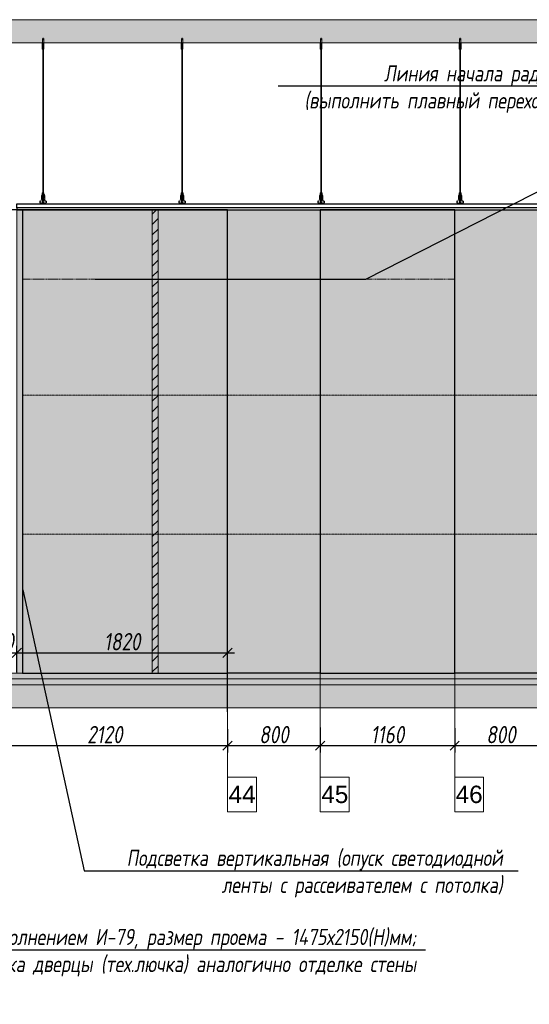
# Model space of a CAD drawing. Header units: millimetres. Extents: x -173851 to 481338, y -267897 to -21875.
# Tile 36 of 126: x -85881 to -81482, y -202644 to -194146. Entities that reach past the tile are written whole.
import ezdxf
from ezdxf import colors
from ezdxf.entities.mleader import LeaderData, LeaderLine
from ezdxf.math import Vec2, Vec3

# ---------------------------------------------------------------- set-up
doc = ezdxf.new("R2010")
doc.units = ezdxf.units.MM
doc.linetypes.add('( Hidden )', pattern=[0.375, 0.25, -0.125])
doc.linetypes.add('DASHDOT', pattern=[25.4, 12.7, -6.35, 0, -6.35])
doc.layers.get('Defpoints').update_dxf_attribs({"color": 31})
for name, color, linetype, lineweight in [('3_RC_Ceiling', 253, 'Continuous', 5), ('A-DETL-GENF', 7, 'Continuous', 5), ('meb', 26, 'Continuous', 15), ('pot sh', 183, 'Continuous', 15)]:
    doc.layers.add(name, color=color, linetype=linetype, lineweight=lineweight)
for name, color, linetype, lineweight, true_color in [('dim_per', 7, 'Continuous', 9, 0x172e00), ('dim_razv', 7, 'DASHDOT', 9, 0x0d1b0d), ('light_pot', 7, 'Continuous', 15, 0xa8a800)]:
    doc.layers.add(name, color=color, linetype=linetype, lineweight=lineweight, true_color=true_color)
doc.styles.add('fl_iso paper', font='isocpeur.ttf', dxfattribs={"width": 0.8, "oblique": 10})
doc.styles.get("Standard").update_dxf_attribs({"font": 'arial.ttf'})
doc.dimstyles.new('In tre 1_50', dxfattribs={"dimtxt": 150, "dimasz": 80, "dimexe": 60, "dimexo": 10, "dimgap": 20, "dimtad": 1, "dimdec": 0, "dimrnd": 5, "dimzin": 0, "dimdsep": 46, "dimtxsty": 'fl_iso paper', "dimblk": 'OBLIQUE', "dimcen": 0, "dimdle": 60, "dimadec": 0, "dimazin": 0, "dimtfac": 1, "dimtdec": 0, "dimtofl": 0, "dimtmove": 1, "dimatfit": 1, "dimfxl": 40, "dimtolj": 1, "dimtzin": 0, "dimarcsym": 1})

# ---------------------------------------------------------------- blocks, each defined once
blk = doc.blocks.new('*U511')
at = {"layer": '3_RC_Ceiling', "ltscale": 20}
for p, q in [((490272.3, -64234.5), (490277.8, -64234.5)), ((490274.8, -64182.3), (490274.8, -64242.2)), ((490284.8, -64220.3), (490274.8, -64220.3)), ((490284.8, -64242.2), (490274.8, -64242.2)), ((490277.8, -64221.5), (490277.8, -64242.2)), ((490277.8, -64269.8), (490277.8, -64229.1)), ((490279.8, -64177.3), (490279.8, -64196.5)), ((490281.8, -64221.5), (490281.8, -64242.2)), ((490281.8, -64269.8), (490281.8, -64229.1)), ((490281.8, -64234.5), (490287.3, -64234.5)), ((490284.8, -64182.3), (490284.8, -64242.2)), ((490272.3, -64263.1), (490277.8, -64263.1)), ((490277.9, -65491.9), (490277.8, -64276.1)), ((490281.8, -64263.1), (490287.3, -64263.1)), ((490281.9, -65491.9), (490281.8, -64276.1)), ((490277.9, -65511.1), (490277.9, -65482.6)), ((490277.9, -65559.3), (490277.9, -65518.6)), ((490281.9, -65511.1), (490281.9, -65482.6)), ((490281.9, -65559.4), (490281.9, -65518.6)), ((490272.4, -65524.1), (490277.9, -65524.1)), ((490272.4, -65552.6), (490277.9, -65552.6)), ((490285.6, -65568.8), (490274.1, -65568.8)), ((490274.1, -65586.8), (490274.1, -65597.8)), ((490274.1, -65597.8), (490274.1, -65604.3)), ((490276.5, -65574.8), (490276.5, -65571.4)), ((490277.9, -65570.9), (490277, -65570.9)), ((490277.9, -65575.3), (490277, -65575.3)), ((490277.4, -65574.8), (490277.3, -65570.9)), ((490277.9, -65574.8), (490277.4, -65574.8)), ((490277.9, -65582.5), (490277.9, -65566.3)), ((490281.9, -65524.1), (490287.4, -65524.1)), ((490281.9, -65552.6), (490287.4, -65552.6)), ((490281.9, -65582.5), (490281.9, -65566.3)), ((490282.8, -65570.9), (490281.9, -65570.9)), ((490282.4, -65574.8), (490281.9, -65574.8)), ((490282.8, -65575.3), (490281.9, -65575.3)), ((490282.4, -65574.8), (490282.4, -65570.9)), ((490283.3, -65574.8), (490283.3, -65571.4)), ((490285.6, -65586.8), (490285.6, -65597.8)), ((490285.6, -65597.8), (490285.6, -65604.3))]:
    blk.add_line(p, q, dxfattribs=at)
at = {"layer": '3_RC_Ceiling', "ltscale": 20, "elevation": -5.1}
blk.add_lwpolyline([(490272.3, -64223.9), (490272.3, -64274.6, 0.311691), (490287.3, -64274.6), (490287.3, -64223.9, 0.333333)], format="xyb", close=True, dxfattribs=at)
at = {"layer": '3_RC_Ceiling', "ltscale": 20}
for points in [[(490282, -64229.6, 0.15158), (490281.9, -64229.1, 0.106977), (490281.4, -64228.6, 0.07462), (490280.7, -64228.4, 0.061287), (490279.9, -64228.3, 0.061287), (490279, -64228.4, 0.07462), (490278.3, -64228.6, 0.106977), (490277.8, -64229.1, 0.15158), (490277.7, -64229.6, 0.156429), (490277.8, -64230, 0.106977)], [(490282, -64229.6, -0.164855), (490281.8, -64230.1, -0.106977)], [(490282, -64269.3, -0.15158), (490281.9, -64269.8, -0.106977), (490281.4, -64270.2, -0.07462), (490280.7, -64270.5, -0.061287), (490279.9, -64270.6, -0.061287), (490279, -64270.5, -0.07462), (490278.3, -64270.2, -0.106977), (490277.8, -64269.8, -0.15158), (490277.7, -64269.3, -0.156429), (490277.8, -64268.8, -0.106977)], [(490281.8, -64268.8, -0.164855), (490282, -64269.3, -0.15158)], [(490282, -65519.1, 0.15158), (490281.9, -65518.6, 0.106977), (490281.4, -65518.2, 0.07462), (490280.7, -65517.9, 0.061287), (490279.9, -65517.8, 0.061287), (490279, -65517.9, 0.07462), (490278.3, -65518.2, 0.106977), (490277.8, -65518.6, 0.15158), (490277.7, -65519.1, 0.156429), (490277.9, -65519.6, 0.106977)], [(490282, -65519.1, -0.164855), (490281.9, -65519.6, -0.106977)], [(490287.4, -65524.7, -0.160742), (490293.9, -65538), (490293.9, -65568.4, 0.196304), (490301, -65585.9, -0.186577), (490301.9, -65587.9, 0.403263), (490303.4, -65589.3), (490303.4, -65589.3, 0.315299), (490304.8, -65588.4), (490305, -65587.7, -0.253979), (490306.1, -65586.8, -0.113914), (490306.5, -65586.8, -0.349227), (490307.7, -65588.2), (490307.7, -65590.4, -0.065543), (490307.5, -65591.7), (490306.1, -65596.9, -0.339454), (490296.4, -65604.3), (490263.3, -65604.3, -0.339454), (490253.6, -65596.9), (490252.2, -65591.7, -0.065543), (490252, -65590.4), (490252, -65588.2, -0.349227), (490253.2, -65586.8, -0.113914), (490253.6, -65586.8, -0.253979), (490254.7, -65587.7), (490254.9, -65588.4, 0.315299), (490256.4, -65589.3), (490256.4, -65589.3, 0.403263), (490257.9, -65587.9, -0.186577), (490258.7, -65585.9, 0.196304), (490265.9, -65568.4), (490265.9, -65538, -0.160742), (490272.4, -65524.7)], [(490285.6, -65588.8), (490286.4, -65588.8, 0.414214), (490286.9, -65588.3), (490286.9, -65587.3, 0.414214), (490286.4, -65586.8), (490273.4, -65586.8, 0.414214), (490272.9, -65587.3), (490272.9, -65588.3, 0.414214), (490273.4, -65588.8), (490274.1, -65588.8)], [(490285.6, -65595.8), (490286.4, -65595.8, -0.414214), (490286.9, -65596.3), (490286.9, -65597.3, -0.414214), (490286.4, -65597.8), (490273.4, -65597.8, -0.414214), (490272.9, -65597.3), (490272.9, -65596.3, -0.414214), (490273.4, -65595.8), (490274.1, -65595.8)], [(490285.6, -65604.3), (490285.6, -65605.3, -0.414214), (490282.6, -65608.3), (490277.1, -65608.3, -0.414214), (490274.1, -65605.3), (490274.1, -65604.3)], [(490282, -65558.9, -0.15158), (490281.9, -65559.3, -0.106977), (490281.4, -65559.8, -0.07462), (490280.7, -65560.1, -0.061287), (490279.9, -65560.2, -0.061287), (490279, -65560.1, -0.07462), (490278.3, -65559.8, -0.106977), (490277.8, -65559.3, -0.15158), (490277.7, -65558.9, -0.156429), (490277.9, -65558.4, -0.106977)], [(490281.9, -65558.4, -0.164855), (490282, -65558.9, -0.15158)]]:
    blk.add_lwpolyline(points, format="xyb", dxfattribs=at)
blk.add_lwpolyline([(490272.4, -65513.4), (490272.4, -65564.2, 0.311691), (490287.4, -65564.2), (490287.4, -65513.4, 0.333333)], format="xyb", close=True, dxfattribs=at)
at = {"layer": '3_RC_Ceiling', "ltscale": 20, "const_width": 2.22}
blk.add_lwpolyline([(490307.6, -65584.7, -1), (490312.1, -65584.7), (490312.1, -65586.3, -0.267949), (490311.4, -65587.5, 0.57735), (490311.4, -65589.9, -0.267949), (490312.1, -65591.1), (490312.1, -65593.7, -0.267949), (490311.4, -65594.9, 0.57735), (490311.4, -65597.3, -0.267949), (490312.1, -65598.5), (490312.1, -65601.2, -0.267949), (490311.4, -65602.4, 0.57735), (490311.4, -65604.8, -0.267949), (490312.1, -65606), (490312.1, -65608.8, -0.414214), (490310.7, -65610.2), (490304.5, -65610.2, -0.247529), (490303.3, -65609.6, 0.247529), (490302.2, -65609), (490298.3, -65609, 0.247529), (490297.1, -65609.6, -0.247529), (490296, -65610.2), (490282.3, -65610.2, -0.267949), (490281.1, -65609.5, 0.57735), (490278.7, -65609.5, -0.267949), (490277.5, -65610.2), (490263.7, -65610.2, -0.247529), (490262.6, -65609.6, 0.247529), (490261.4, -65609), (490257.6, -65609, 0.247529), (490256.4, -65609.6, -0.247529), (490255.3, -65610.2), (490249, -65610.2, -0.414214), (490247.6, -65608.8), (490247.6, -65606, -0.267949), (490248.3, -65604.8, 0.57735), (490248.3, -65602.4, -0.267949), (490247.6, -65601.2), (490247.6, -65598.5, -0.267949), (490248.3, -65597.3, 0.57735), (490248.3, -65594.9, -0.267949), (490247.6, -65593.7), (490247.6, -65591.1, -0.267949), (490248.3, -65589.9, 0.57735), (490248.3, -65587.5, -0.267949), (490247.6, -65586.3), (490247.6, -65584.7, -1), (490252.1, -65584.7, -1)], format="xyb", dxfattribs=at)
at = {"layer": '3_RC_Ceiling', "ltscale": 20, "flags": 128}
blk.add_lwpolyline([(490285.6, -65586.8, -0.414214), (490286.1, -65586.3), (490286.6, -65586.3), (490286.6, -65573.3), (490286.1, -65573.3, -0.414214), (490285.6, -65572.8), (490285.6, -65567.9), (490274.1, -65567.9), (490274.1, -65572.8, -0.414214), (490273.6, -65573.3), (490273.1, -65573.3), (490273.1, -65586.3), (490273.6, -65586.3, -0.414214), (490274.1, -65586.8)], format="xyb", dxfattribs=at)
at = {"layer": '3_RC_Ceiling', "ltscale": 20}
for centre in [(490279.8, -64238.3), (490279.8, -64258.3), (490279.9, -65527.8), (490279.9, -65547.8)]:
    blk.add_circle(centre, 1.6, dxfattribs=at)
for centre, radius, start, end in [((490279.8, -64248.3), 2.8, 131.81165, 228.19115), ((490279.8, -64248.3), 2.8, 131.81165, 228.19115), ((490279.8, -64248.3), 2.8, 48.19102, 131.81165), ((490279.8, -64248.3), 2.8, 228.19115, 311.81178), ((490279.8, -64248.3), 2.8, 311.81178, 48.19102), ((490277, -65571.4), 0.5, 90.0014, 180.0014), ((490277, -65574.8), 0.5, 180.0014, 270.0014), ((490279.9, -65537.8), 2.8, 131.81165, 228.19115), ((490279.9, -65537.8), 2.8, 131.81165, 228.19115), ((490278.4, -65582.5), 0.531, 180.0014, 219.64067), ((490279.9, -65537.8), 2.8, 48.19102, 131.81165), ((490279.9, -65537.8), 2.8, 228.19115, 311.81178), ((490279.1, -65581.9), 1.44, 219.64067, 243.43635), ((490279.6, -65581), 2.48, 243.43635, 258.30048), ((490279.9, -65579.5), 3.99, 258.30048, 270.0014), ((490279.9, -65579.5), 3.99, 270.0014, 281.70232), ((490280.2, -65581), 2.48, 281.70232, 296.56645), ((490280.6, -65581.9), 1.44, 296.56645, 320.36213), ((490279.9, -65537.8), 2.8, 311.81178, 48.19102), ((490281.3, -65582.5), 0.531, 320.36213, 0.0014), ((490282.8, -65571.4), 0.5, 0.0014, 90.0014), ((490282.8, -65574.8), 0.5, 270.0014, 0.0014)]:
    blk.add_arc(centre, radius, start, end, dxfattribs=at)
blk = doc.blocks.new('*U1310')
at = {"layer": '3_RC_Ceiling'}
blk.add_blockref('*U511', (-490279.9, 65157.8, 2.5), dxfattribs=at)
blk = doc.blocks.new('*U1311')
at = {"color": 0, "linetype": 'ByBlock', "lineweight": -2, "transparency": 16777216}
for p in [(0, 0), (1200, 0), (2400, 0), (3600, 0)]:
    blk.add_blockref('*U1310', p, dxfattribs=at)
blk = doc.blocks.new('_Oblique')
at = {"color": 0, "linetype": 'ByBlock', "lineweight": -2}
blk.add_line((-0.5, -0.5), (0.5, 0.5), dxfattribs=at)
blk = doc.blocks.new('*D1358')
at = {"layer": 'Defpoints', "color": 0, "linetype": 'ByBlock', "transparency": 16777216}
for p in [(-86205.9, -200273.1), (-84085.9, -200260.6), (-84085.9, -200411.9)]:
    blk.add_point(p, dxfattribs=at)
at = {"layer": 'dim_razv', "color": 0, "linetype": 'ByBlock', "lineweight": -2, "transparency": 16777216}
for p, q in [((-86205.9, -200283.1), (-86205.9, -200471.9)), ((-84085.9, -200270.6), (-84085.9, -200471.9)), ((-86265.9, -200411.9), (-84025.9, -200411.9))]:
    blk.add_line(p, q, dxfattribs=at)
at = {"layer": 'dim_razv', "color": 0, "linetype": 'ByBlock', "lineweight": -2, "transparency": 16777216, "xscale": 80, "yscale": 80, "zscale": 80, "rotation": 180}
blk.add_blockref('_Oblique', (-86205.9, -200411.9), dxfattribs=at)
at = {"layer": 'dim_razv', "color": 0, "linetype": 'ByBlock', "lineweight": -2, "transparency": 16777216, "xscale": 80, "yscale": 80, "zscale": 80}
blk.add_blockref('_Oblique', (-84085.9, -200411.9), dxfattribs=at)
at = {"layer": 'dim_razv', "color": 0, "linetype": 'ByBlock', "transparency": 16777216, "insert": (-85145.9, -200316.9), "char_height": 150, "attachment_point": 5, "style": 'fl_iso paper'}
blk.add_mtext('\\A1;2120', dxfattribs=at)
blk = doc.blocks.new('*D1359')
at = {"layer": 'Defpoints', "color": 0, "linetype": 'ByBlock', "transparency": 16777216}
for p in [(-84085.9, -200260.6), (-83285.9, -200243.9), (-83285.9, -200411.9)]:
    blk.add_point(p, dxfattribs=at)
at = {"layer": 'dim_razv', "color": 0, "linetype": 'ByBlock', "lineweight": -2, "transparency": 16777216}
for p, q in [((-84085.9, -200270.6), (-84085.9, -200471.9)), ((-83285.9, -200253.9), (-83285.9, -200471.9)), ((-84145.9, -200411.9), (-83225.9, -200411.9))]:
    blk.add_line(p, q, dxfattribs=at)
at = {"layer": 'dim_razv', "color": 0, "linetype": 'ByBlock', "lineweight": -2, "transparency": 16777216, "xscale": 80, "yscale": 80, "zscale": 80, "rotation": 180}
blk.add_blockref('_Oblique', (-84085.9, -200411.9), dxfattribs=at)
at = {"layer": 'dim_razv', "color": 0, "linetype": 'ByBlock', "lineweight": -2, "transparency": 16777216, "xscale": 80, "yscale": 80, "zscale": 80}
blk.add_blockref('_Oblique', (-83285.9, -200411.9), dxfattribs=at)
at = {"layer": 'dim_razv', "color": 0, "linetype": 'ByBlock', "transparency": 16777216, "insert": (-83685.9, -200316.9), "char_height": 150, "attachment_point": 5, "style": 'fl_iso paper'}
blk.add_mtext('\\A1;800', dxfattribs=at)
blk = doc.blocks.new('*D1360')
at = {"layer": 'Defpoints', "color": 0, "linetype": 'ByBlock', "transparency": 16777216}
for p in [(-83285.9, -200243.9), (-82125.9, -200250.4), (-82125.9, -200411.9)]:
    blk.add_point(p, dxfattribs=at)
at = {"layer": 'dim_razv', "color": 0, "linetype": 'ByBlock', "lineweight": -2, "transparency": 16777216}
for p, q in [((-83285.9, -200253.9), (-83285.9, -200471.9)), ((-82125.9, -200260.4), (-82125.9, -200471.9)), ((-83345.9, -200411.9), (-82065.9, -200411.9))]:
    blk.add_line(p, q, dxfattribs=at)
at = {"layer": 'dim_razv', "color": 0, "linetype": 'ByBlock', "lineweight": -2, "transparency": 16777216, "xscale": 80, "yscale": 80, "zscale": 80, "rotation": 180}
blk.add_blockref('_Oblique', (-83285.9, -200411.9), dxfattribs=at)
at = {"layer": 'dim_razv', "color": 0, "linetype": 'ByBlock', "lineweight": -2, "transparency": 16777216, "xscale": 80, "yscale": 80, "zscale": 80}
blk.add_blockref('_Oblique', (-82125.9, -200411.9), dxfattribs=at)
at = {"layer": 'dim_razv', "color": 0, "linetype": 'ByBlock', "transparency": 16777216, "insert": (-82705.9, -200316.9), "char_height": 150, "attachment_point": 5, "style": 'fl_iso paper'}
blk.add_mtext('\\A1;1160', dxfattribs=at)
blk = doc.blocks.new('*D1361')
at = {"layer": 'Defpoints', "color": 0, "linetype": 'ByBlock', "transparency": 16777216}
for p in [(-81325.9, -200210.4), (-82125.9, -200250.4), (-81325.9, -200411.9)]:
    blk.add_point(p, dxfattribs=at)
at = {"layer": 'dim_razv', "color": 0, "linetype": 'ByBlock', "lineweight": -2, "transparency": 16777216}
for p, q in [((-82125.9, -200260.4), (-82125.9, -200471.9)), ((-81325.9, -200220.4), (-81325.9, -200471.9)), ((-82185.9, -200411.9), (-81265.9, -200411.9))]:
    blk.add_line(p, q, dxfattribs=at)
at = {"layer": 'dim_razv', "color": 0, "linetype": 'ByBlock', "lineweight": -2, "transparency": 16777216, "xscale": 80, "yscale": 80, "zscale": 80, "rotation": 180}
blk.add_blockref('_Oblique', (-82125.9, -200411.9), dxfattribs=at)
at = {"layer": 'dim_razv', "color": 0, "linetype": 'ByBlock', "lineweight": -2, "transparency": 16777216, "xscale": 80, "yscale": 80, "zscale": 80}
blk.add_blockref('_Oblique', (-81325.9, -200411.9), dxfattribs=at)
at = {"layer": 'dim_razv', "color": 0, "linetype": 'ByBlock', "transparency": 16777216, "insert": (-81725.9, -200316.9), "char_height": 150, "attachment_point": 5, "style": 'fl_iso paper'}
blk.add_mtext('\\A1;800', dxfattribs=at)
blk = doc.blocks.new('*D1325')
at = {"layer": 'Defpoints', "color": 0, "linetype": 'ByBlock', "transparency": 16777216}
for p in [(-85905.9, -199609.8), (-86205.9, -199786.3), (-85905.9, -199786.3)]:
    blk.add_point(p, dxfattribs=at)
at = {"layer": 'dim_razv', "color": 0, "linetype": 'ByBlock', "lineweight": -2, "transparency": 16777216}
for p, q in [((-86265.9, -199609.8), (-85845.9, -199609.8)), ((-86205.9, -199776.3), (-86205.9, -199549.8)), ((-85905.9, -199776.3), (-85905.9, -199549.8))]:
    blk.add_line(p, q, dxfattribs=at)
at = {"layer": 'dim_razv', "color": 0, "linetype": 'ByBlock', "lineweight": -2, "transparency": 16777216, "xscale": 80, "yscale": 80, "zscale": 80, "rotation": 180}
blk.add_blockref('_Oblique', (-86205.9, -199609.8), dxfattribs=at)
at = {"layer": 'dim_razv', "color": 0, "linetype": 'ByBlock', "lineweight": -2, "transparency": 16777216, "xscale": 80, "yscale": 80, "zscale": 80}
blk.add_blockref('_Oblique', (-85905.9, -199609.8), dxfattribs=at)
at = {"layer": 'dim_razv', "color": 0, "linetype": 'ByBlock', "transparency": 16777216, "insert": (-86055.9, -199514.8), "char_height": 150, "attachment_point": 5, "style": 'fl_iso paper'}
blk.add_mtext('\\A1;300', dxfattribs=at)
blk = doc.blocks.new('*D1326')
at = {"layer": 'Defpoints', "color": 0, "linetype": 'ByBlock', "transparency": 16777216}
for p in [(-84085.9, -199609.8), (-85905.9, -199663.1), (-84085.9, -200130)]:
    blk.add_point(p, dxfattribs=at)
at = {"layer": 'dim_razv', "color": 0, "linetype": 'ByBlock', "lineweight": -2, "transparency": 16777216}
for p, q in [((-85965.9, -199609.8), (-84025.9, -199609.8)), ((-85905.9, -199653.1), (-85905.9, -199549.8)), ((-84085.9, -200120), (-84085.9, -199549.8))]:
    blk.add_line(p, q, dxfattribs=at)
at = {"layer": 'dim_razv', "color": 0, "linetype": 'ByBlock', "lineweight": -2, "transparency": 16777216, "xscale": 80, "yscale": 80, "zscale": 80, "rotation": 180}
blk.add_blockref('_Oblique', (-85905.9, -199609.8), dxfattribs=at)
at = {"layer": 'dim_razv', "color": 0, "linetype": 'ByBlock', "lineweight": -2, "transparency": 16777216, "xscale": 80, "yscale": 80, "zscale": 80}
blk.add_blockref('_Oblique', (-84085.9, -199609.8), dxfattribs=at)
at = {"layer": 'dim_razv', "color": 0, "linetype": 'ByBlock', "transparency": 16777216, "insert": (-84995.9, -199514.8), "char_height": 150, "attachment_point": 5, "style": 'fl_iso paper'}
blk.add_mtext('\\A1;1820', dxfattribs=at)
blk = doc.blocks.new('*D1324')
at = {"layer": 'Defpoints', "color": 0, "linetype": 'ByBlock', "transparency": 16777216}
for p in [(-86348.6, -195786.3), (-85739.1, -195786.3), (-85955.9, -196696.3)]:
    blk.add_point(p, dxfattribs=at)
at = {"layer": 'dim_razv', "color": 0, "linetype": 'ByBlock', "lineweight": -2, "transparency": 16777216}
for p, q in [((-85749.1, -195786.3), (-86408.6, -195786.3)), ((-86348.6, -196756.3), (-86348.6, -195726.3)), ((-85965.9, -196696.3), (-86408.6, -196696.3))]:
    blk.add_line(p, q, dxfattribs=at)
at = {"layer": 'dim_razv', "color": 0, "linetype": 'ByBlock', "lineweight": -2, "transparency": 16777216, "xscale": 80, "yscale": 80, "zscale": 80}
for p, rotation in [((-86348.6, -195786.3), 90), ((-86348.6, -196696.3), 270)]:
    blk.add_blockref('_Oblique', p, dxfattribs=dict(at, rotation=rotation))
at = {"layer": 'dim_razv', "color": 0, "linetype": 'ByBlock', "transparency": 16777216, "insert": (-86443.6, -196241.3), "char_height": 150, "attachment_point": 5, "rotation": 90, "style": 'fl_iso paper'}
blk.add_mtext('\\A1;910', dxfattribs=at)

msp = doc.modelspace()

# ---------------------------------------------------------------- hatches: boundary and pattern name
at = {"layer": 'A-DETL-GENF'}
h = msp.add_hatch(dxfattribs=at)
h.set_pattern_fill('ANSI35', color=256, scale=20, style=0)
h.set_pattern_definition([(45, (-273001.36, -201985.72), (-89.80256, 89.80256), []), (45, (-272911.56, -201985.72), (-89.80256, 89.80256), [158.75, -31.75, 0, -31.75])])
h.paths.add_polyline_path([(-157027, -194346.3), (-66190.9, -194346.3), (-66190.9, -194146.3), (-157027, -194146.3)])
h = msp.add_hatch(dxfattribs=at)
h.set_pattern_fill('AR-CONC', color=256, style=0)
h.set_pattern_definition([(50, (-269227.67, -207627.55), (182.18467, -15.93909), [19.05, -209.55]), (355, (-269227.67, -207627.55), (-35.24342, 191.05685), [15.24, -167.64058]), (100.45144, (-269212.49, -207628.88), (146.94125, 175.11775), [16.19001, -178.09024]), (46.1842, (-269227.67, -207576.75), (271.07904, -42.04233), [28.575, -314.325]), (96.63556, (-269205.08, -207580.25), (237.40413, 247.42612), [24.28502, -267.1356]), (351.18415, (-269227.67, -207576.75), (237.40413, 247.42612), [22.85997, -251.45973]), (21, (-269202.27, -207589.45), (151.61439, -102.2652), [19.05, -209.55]), (326, (-269202.27, -207589.45), (61.80203, 184.18797), [15.24, -167.64]), (71.451445, (-269189.64, -207597.97), (213.41642, 81.92277), [16.19001, -178.08994]), (37.5, (-269227.67, -207627.55), (3.088603, 84.555039), [0, -165.608, 0, -170.18, 0, -168.275]), (7.5, (-269227.67, -207627.55), (66.819663, 100.180575), [0, -97.028, 0, -161.798, 0, -64.135]), (327.5, (-269284.31, -207627.55), (135.590595, -5.728744), [0, -63.5, 0, -198.12, 0, -262.89]), (317.5, (-269309.71, -207627.55), (148.12918, 25.42649), [0, -82.55, 0, -131.572, 0, -186.69])])
h.paths.add_polyline_path([(-101975.9, -199836.3), (-65580.4, -199836.3), (-65580.4, -199786.3), (-101975.9, -199786.3)])
h = msp.add_hatch(dxfattribs=at)
h.set_pattern_fill('ANSI35', color=256, scale=10, style=0)
h.set_pattern_definition([(45, (-269227.67, -207627.55), (-44.90128, 44.90128), []), (45, (-269182.77, -207627.55), (-44.90128, 44.90128), [79.375, -15.875, 0, -15.875])])
h.paths.add_polyline_path([(-65580.4, -199886.3), (-101975.9, -199886.3), (-101975.9, -199836.3), (-65580.4, -199836.3)])
h = msp.add_hatch(dxfattribs=at)
h.set_pattern_fill('ANSI35', color=256, scale=20, style=0)
h.set_pattern_definition([(45, (-269227.67, -207627.55), (-89.80256, 89.80256), []), (45, (-269137.87, -207627.55), (-89.80256, 89.80256), [158.75, -31.75, 0, -31.75])])
h.paths.add_polyline_path([(-101975.9, -200086.3), (-65580.4, -200086.3), (-65580.4, -199886.3), (-101975.9, -199886.3)])
at = {"layer": 'dim_razv', "true_color": 0xffffff, "transparency": 33554687}
h = msp.add_hatch(dxfattribs=at)
h.set_pattern_fill('AR-SAND', scale=3, angle=315)
h.set_pattern_definition([(352.5, (120932.77, 10341.21), (100.426047, 107.214405), [0, -115.824, 0, -129.54, 0, -123.825]), (322.5, (120932.77, 10341.21), (247.41986, 56.70328), [0, -62.484, 0, -104.394, 0, -40.005]), (282.5, (120866.5, 10407.49), (168.099694, -167.48995), [0, -38.1, 0, -137.16, 0, -179.07]), (272.5, (120866.5, 10407.49), (209.26523, -114.68433), [0, -19.05, 0, -89.916, 0, -102.87])])
h.paths.add_polyline_path([(-103370.9, -196666.3), (-104780.9, -196666.3), (-104780.9, -198946.3), (-103370.9, -198946.3)], flags=16)
h.paths.add_polyline_path([(-104875.9, -198946.3), (-102325.9, -198946.3), (-102325.9, -196246.3), (-104875.9, -196246.3)])
h.paths.add_polyline_path([(-105245.9, -198946.3), (-104875.9, -198946.3), (-104875.9, -196246.3), (-105245.9, -196246.3)])
h.paths.add_polyline_path([(-108275.9, -198946.3), (-105245.9, -198946.3), (-105245.9, -196246.3), (-108275.9, -196246.3)])
h.paths.add_polyline_path([(-117509.6, -196666.3), (-116099.6, -196666.3), (-116099.6, -198946.3), (-117509.6, -198946.3)], flags=16)
h.paths.add_polyline_path([(-108645.9, -196246.3), (-108275.9, -196246.3), (-108275.9, -198946.3), (-108645.9, -198946.3)])
h.paths.add_polyline_path([(-115914.6, -198946.3), (-113815.9, -198946.3), (-113815.9, -196246.3), (-115914.6, -196246.3)])
h.paths.add_polyline_path([(-117914.6, -198946.3), (-115914.6, -198946.3), (-115914.6, -196246.3), (-117914.6, -196246.3)])
h.paths.add_polyline_path([(-125744.6, -196666.3), (-123784.6, -196666.3), (-123784.6, -198946.3), (-125744.6, -198946.3)], flags=16)
h.paths.add_polyline_path([(-122489.6, -196246.3), (-127534.6, -196246.3), (-127534.6, -198946.3), (-122489.6, -198946.3)])
h.paths.add_polyline_path([(-127884.6, -198946.3), (-127534.6, -198946.3), (-127534.6, -196246.3), (-127884.6, -196246.3)])
h.paths.add_polyline_path([(-128964.6, -196246.3), (-127884.6, -196246.3), (-127884.6, -198946.3), (-128964.6, -198946.3)])
h.paths.add_polyline_path([(-133994.6, -196666.3), (-132584.6, -196666.3), (-132584.6, -198946.3), (-133994.6, -198946.3)], flags=16)
h.paths.add_polyline_path([(-132464.6, -198946.3), (-128964.6, -198946.3), (-128964.6, -196246.3), (-132464.6, -196246.3)])
h.paths.add_polyline_path([(-134013.3, -196246.3), (-132464.6, -196246.3), (-132464.6, -198946.3), (-134013.3, -198946.3)])
h.paths.add_polyline_path([(-135434.6, -196666.3), (-136844.6, -196666.3), (-136844.6, -198946.3), (-135434.6, -198946.3)], flags=16)
h.paths.add_polyline_path([(-137164.6, -198946.3), (-134013.3, -198946.3), (-134013.3, -196246.3), (-137164.6, -196246.3)])
h.paths.add_polyline_path([(-138964.6, -196246.3), (-137164.6, -196246.3), (-137164.6, -198946.3), (-138964.6, -198946.3)])
h.paths.add_polyline_path([(-139414.6, -198946.3), (-138964.6, -198946.3), (-138964.6, -196246.3), (-139414.6, -196246.3)])
h.paths.add_polyline_path([(-141214.6, -198946.3), (-140864.6, -198946.3), (-140864.6, -196246.3), (-141214.6, -196246.3)])
h.paths.add_polyline_path([(-142614.6, -196246.3), (-141214.6, -196246.3), (-141214.6, -198946.3), (-142614.6, -198946.3)])
h.paths.add_polyline_path([(-144134.6, -198946.3), (-142614.6, -198946.3), (-142614.6, -196246.3), (-144134.6, -196246.3)])
h.paths.add_polyline_path([(-144784.6, -198946.3), (-144134.6, -198946.3), (-144134.6, -196246.3), (-144784.6, -196246.3)])
h.paths.add_polyline_path([(-156974.6, -199786.3), (-148504.6, -199786.3), (-148504.6, -196696.3), (-149224.6, -196696.3), (-149224.6, -195786.3), (-156974.6, -195786.3)])
h.paths.add_polyline_path([(-91975.9, -199786.3), (-91275.9, -199786.3), (-91275.9, -196696.3), (-91975.9, -196696.3)])
h.paths.add_polyline_path([(-96475.9, -199786.3), (-91975.9, -199786.3), (-91975.9, -196696.3), (-96475.9, -196696.3)])
h.paths.add_polyline_path([(-95105.9, -197506.3), (-96155.9, -197506.3), (-96155.9, -199786.3), (-95105.9, -199786.3)], flags=16)
h.paths.add_polyline_path([(-93425.9, -197506.3), (-92375.9, -197506.3), (-92375.9, -199786.3), (-93425.9, -199786.3)], flags=16)
h.paths.add_polyline_path([(-91275.9, -196696.3), (-90275.9, -196696.3), (-90275.9, -199786.3), (-91275.9, -199786.3)])
h.paths.add_polyline_path([(-75636.7, -196186.3), (-71186.7, -196186.3), (-71186.7, -199786.3), (-75636.7, -199786.3)], flags=17)
edge = h.paths.add_edge_path()
edge.add_line((-71186.7, -196186.3), (-75636.7, -196186.3))
edge.add_line((-75636.7, -196186.3), (-75636.7, -199786.3))
edge.add_line((-75636.7, -199786.3), (-75756.7, -199786.3))
edge.add_line((-75756.7, -199786.3), (-75756.7, -196386.3))
edge.add_arc((-75156.7, -196386.3), 600, 90, 180, ccw=False)
edge.add_line((-75156.7, -195786.3), (-71136.7, -195786.3))
edge.add_line((-71136.7, -195786.3), (-71136.7, -199786.3))
edge.add_line((-71136.7, -199786.3), (-71186.7, -199786.3))
edge.add_line((-71186.7, -199786.3), (-71186.7, -196186.3))
h.paths.add_polyline_path([(-69136.7, -195786.3), (-68136.7, -195786.3), (-68136.7, -199786.3), (-69136.7, -199786.3)])
h.paths.add_polyline_path([(-70136.7, -199786.3), (-69136.7, -199786.3), (-69136.7, -195786.3), (-70136.7, -195786.3)])
h.paths.add_polyline_path([(-71136.7, -195786.3), (-70136.7, -195786.3), (-70136.7, -199786.3), (-71136.7, -199786.3)])
h.paths.add_polyline_path([(-68136.7, -196186.3), (-68136.7, -195786.3), (-66336.7, -195786.3), (-66336.7, -199786.3), (-66686.7, -199786.3), (-66686.7, -196186.3)])
h.paths.add_polyline_path([(-102325.9, -198946.3), (-102245.9, -198946.3), (-102245.9, -199086.3), (-101975.9, -199086.3), (-101975.9, -196696.3), (-102325.9, -196696.3)])
h.paths.add_polyline_path([(-140864.6, -196246.3), (-139414.6, -196246.3), (-139414.6, -198946.3), (-140864.6, -198946.3)])
h.paths.add_polyline_path([(-140699.6, -197566.3), (-139949.6, -197566.3), (-139949.6, -198916.3), (-140699.6, -198916.3)])
at = {"layer": 'dim_razv', "linetype": 'ByBlock', "true_color": 0x878581}
h = msp.add_hatch(color=252, dxfattribs=at)
h.dxf.hatch_style = 1
h.set_gradient(color1=(184, 178, 163), color2=(76, 74, 68), name='INVCURVED')
h.paths.add_polyline_path([(-85855.9, -196386.3), (-84085.9, -196386.3), (-84085.9, -195786.3), (-85855.9, -195786.3)])
at = {"layer": 'dim_razv', "linetype": 'ByBlock', "true_color": 0x4c4a44}
h = msp.add_hatch(dxfattribs=at)
h.set_pattern_fill('ANSI31', color=59, scale=20)
h.set_pattern_definition([(45, (3773.694, -7e-05), (-44.90128, 44.90128), [])])
h.paths.add_polyline_path([(-84735.9, -199786.3), (-84685.9, -199786.3), (-84685.9, -195786.3), (-84735.9, -195786.3)])
h.paths.add_polyline_path([(-80645.9, -195786.3), (-80595.9, -195786.3), (-80595.9, -199786.3), (-80645.9, -199786.3)])
at = {"layer": 'dim_razv', "linetype": 'ByBlock', "true_color": 0x878581}
h = msp.add_hatch(color=252, dxfattribs=at)
h.dxf.hatch_style = 1
h.set_gradient(color1=(184, 178, 163), color2=(76, 74, 68), name='INVCURVED')
h.paths.add_polyline_path([(-83285.9, -196386.3), (-82125.9, -196386.3), (-82125.9, -195786.3), (-83285.9, -195786.3)])
h.paths.add_polyline_path([(-81325.9, -196386.3), (-77635.9, -196386.3), (-77635.9, -195786.3), (-81325.9, -195786.3)])
h.paths.add_polyline_path([(-76835.9, -196386.3), (-75756.7, -196386.3), (-75756.7, -195786.3), (-76835.9, -195786.3)])
at = {"layer": 'light_pot', "linetype": 'ByBlock', "true_color": 0xfdffd1}
h = msp.add_hatch(color=7, dxfattribs=at)
h.dxf.hatch_style = 1
h.paths.add_polyline_path([(-85855.9, -199786.3), (-85905.9, -199786.3), (-85905.9, -195786.3), (-85855.9, -195786.3)])
at = {"layer": 'pot sh', "linetype": 'ByBlock', "lineweight": 0, "true_color": 0xb8b2a3}
h = msp.add_hatch(color=253, dxfattribs=at)
h.dxf.hatch_style = 1
h.paths.add_polyline_path([(-76835.9, -199786.3), (-75756.7, -199786.3), (-75756.7, -195786.3), (-76835.9, -195786.3)])
h.paths.add_polyline_path([(-77635.9, -195786.3), (-76835.9, -195786.3), (-76835.9, -199786.3), (-77635.9, -199786.3)])
h.paths.add_polyline_path([(-81325.9, -199786.3), (-77635.9, -199786.3), (-77635.9, -195786.3), (-81325.9, -195786.3)])
h.paths.add_polyline_path([(-82125.9, -195786.3), (-81325.9, -195786.3), (-81325.9, -199786.3), (-82125.9, -199786.3)])
h.paths.add_polyline_path([(-83285.9, -199786.3), (-82125.9, -199786.3), (-82125.9, -195786.3), (-83285.9, -195786.3)])
h.paths.add_polyline_path([(-84085.9, -195786.3), (-83285.9, -195786.3), (-83285.9, -199786.3), (-84085.9, -199786.3)])
h.paths.add_polyline_path([(-85855.9, -199786.3), (-84085.9, -199786.3), (-84085.9, -195786.3), (-85855.9, -195786.3)])

# ---------------------------------------------------------------- linework, layer by layer
at = {"lineweight": 13}
for points in [[(-157027, -194346.3), (-66190.9, -194346.3), (-66190.9, -194146.3), (-157027, -194146.3)], [(-101975.9, -199836.3), (-65580.4, -199836.3), (-65580.4, -199786.3), (-101975.9, -199786.3)], [(-65580.4, -199886.3), (-101975.9, -199886.3), (-101975.9, -199836.3), (-65580.4, -199836.3)], [(-101975.9, -200086.3), (-65580.4, -200086.3), (-65580.4, -199886.3), (-101975.9, -199886.3)]]:
    msp.add_lwpolyline(points, close=True, dxfattribs=at)
at = {"linetype": 'ByBlock'}
for points in [[(-66336.7, -195771.3), (-85905.9, -195771.3), (-85905.9, -195736.3), (-66336.7, -195736.3)], [(-85905.9, -195786.3), (-66336.7, -195786.3), (-66336.7, -195771.3), (-85905.9, -195771.3)], [(-85855.9, -199786.3), (-84085.9, -199786.3), (-84085.9, -195786.3), (-85855.9, -195786.3)], [(-84085.9, -195786.3), (-83285.9, -195786.3), (-83285.9, -199786.3), (-84085.9, -199786.3)], [(-83285.9, -199786.3), (-82125.9, -199786.3), (-82125.9, -195786.3), (-83285.9, -195786.3)], [(-82125.9, -195786.3), (-81325.9, -195786.3), (-81325.9, -199786.3), (-82125.9, -199786.3)]]:
    msp.add_lwpolyline(points, close=True, dxfattribs=at)
at = {"layer": 'dim_razv', "color": 252, "linetype": '( Hidden )', "ltscale": 30}
for points in [[(-85855.9, -196386.3), (-84085.9, -196386.3), (-84085.9, -195786.3), (-85855.9, -195786.3)], [(-83285.9, -196386.3), (-82125.9, -196386.3), (-82125.9, -195786.3), (-83285.9, -195786.3)]]:
    msp.add_lwpolyline(points, close=True, dxfattribs=at)
at = {"layer": 'dim_razv', "color": 59, "linetype": 'ByBlock'}
msp.add_lwpolyline([(-84735.9, -199786.3), (-84685.9, -199786.3), (-84685.9, -195786.3), (-84735.9, -195786.3)], close=True, dxfattribs=at)
at = {"layer": 'dim_razv', "color": 253, "ltscale": 0.3, "true_color": 0xa4a094, "transparency": 33554687}
for points in [[(-85855.9, -197386.3), (-75756.7, -197386.3)], [(-85855.9, -198586.3), (-75756.7, -198586.3)]]:
    msp.add_lwpolyline(points, dxfattribs=at)
at = {"layer": 'light_pot', "color": 160, "linetype": 'ByBlock', "true_color": 0x003efa}
msp.add_lwpolyline([(-85855.9, -199786.3), (-85905.9, -199786.3), (-85905.9, -195786.3), (-85855.9, -195786.3)], close=True, dxfattribs=at)
at = {"layer": 'meb', "color": 10}
for points in [[(-84085.9, -199679), (-84085.9, -200983.3)], [(-83285.9, -199679), (-83285.9, -200983.3)], [(-82125.9, -199679), (-82125.9, -200983.3)]]:
    msp.add_lwpolyline(points, dxfattribs=at)
for points in [[(-84085.9, -200983.3), (-83835.9, -200983.3), (-83835.9, -200683.3), (-84085.9, -200683.3)], [(-83285.9, -200983.3), (-83035.9, -200983.3), (-83035.9, -200683.3), (-83285.9, -200683.3)], [(-82125.9, -200983.3), (-81875.9, -200983.3), (-81875.9, -200683.3), (-82125.9, -200683.3)]]:
    msp.add_lwpolyline(points, close=True, dxfattribs=at)

# ---------------------------------------------------------------- block references
at = {"linetype": 'ByBlock'}
msp.add_blockref('*U1311', (-85678.6, -195283.9, -2.5), dxfattribs=at)

# ---------------------------------------------------------------- texts
at = {"layer": 'meb', "color": 10, "char_height": 150, "attachment_point": 5}
for s, insert in [('44', (-83960.9, -200833.3)), ('45', (-83160.9, -200833.3)), ('46', (-82000.9, -200833.3))]:
    msp.add_mtext_dynamic_manual_height_columns(s, width=165.776, gutter_width=12.5, heights=[0], dxfattribs=dict(at, insert=insert))

# ---------------------------------------------------------------- dimensions: what is measured, and where the dimension line sits
at = {"layer": 'dim_razv', "linetype": 'ByBlock'}
dim = msp.add_linear_dim(base=(-86348.6, -195786.3), p1=(-85955.9, -196696.3), p2=(-85739.1, -195786.3), angle=90, dimstyle='In tre 1_50', dxfattribs=at)
dim.commit()
dim.dimension.update_dxf_attribs({"geometry": '*D1324', "text_midpoint": (-86443.6, -196241.3)})
for base, p1, p2, picture, middle in [((-85905.9, -199609.8), (-86205.9, -199786.3), (-85905.9, -199786.3), '*D1325', (-86055.9, -199514.8)), ((-84085.9, -199609.8), (-85905.9, -199663.1), (-84085.9, -200130), '*D1326', (-84995.9, -199514.8)), ((-81325.9, -200411.9), (-82125.9, -200250.4), (-81325.9, -200210.4), '*D1361', (-81725.9, -200316.9)), ((-84085.9, -200411.9), (-86205.9, -200273.1), (-84085.9, -200260.6), '*D1358', (-85145.9, -200316.9)), ((-83285.9, -200411.9), (-84085.9, -200260.6), (-83285.9, -200243.9), '*D1359', (-83685.9, -200316.9)), ((-82125.9, -200411.9), (-83285.9, -200243.9), (-82125.9, -200250.4), '*D1360', (-82705.9, -200316.9))]:
    dim = msp.add_linear_dim(base=base, p1=p1, p2=p2, dimstyle='In tre 1_50', dxfattribs=at)
    dim.commit()
    dim.dimension.update_dxf_attribs({"geometry": picture, "text_midpoint": middle})

# ---------------------------------------------------------------- leaders
at = {"layer": 'dim_per', "linetype": 'ByBlock'}
ml = msp.add_multileader_mtext('Standard', dxfattribs=at)
ml.set_content('Линия начала радиуса изгиба отделки (выполнить плавный переход в отделку потолка)', color=256, style='fl_iso paper')
ml.set_leader_properties()
ml.build(insert=Vec2(0, 0))
ml.multileader.update_dxf_attribs({"text_left_attachment_type": 6, "text_right_attachment_type": 6, "dogleg_length": 252.8})
ctx = ml.context
ctx.base_point, ctx.char_height, ctx.plane_origin = Vec3(-83465.1, -194721.4, 0), 140, Vec3(-84372.9, -192319.4, 0)
ctx.left_attachment, ctx.right_attachment, ctx.text_align_type = 6, 6, 2
notes = []
notes.append((ctx, [(1, (1, 1, 0), (-79632.5, -194721.4, 0), (-1, 0), 252.8, [(1, [(-85232, -196386.3, 0), (-82891.5, -196386.3, 0)], 0, []), (3, [(-79190.4, -196386.3, 0), (-76465.1, -196386.3, 0)], 0, [])])]))
ctx.mtext.insert, ctx.mtext.width, ctx.mtext.alignment, ctx.mtext.flow_direction = Vec3(-79887.3, -194539.4, 0), 3723.716, 3, 5
ml = msp.add_multileader_mtext('Standard', dxfattribs=at)
ml.set_content('Подсветка вертикальная (опуск светодиодной ленты с рассеивателем с потолка)', color=256, style='fl_iso paper')
ml.set_leader_properties()
ml.build(insert=Vec2(0, 0))
ml.multileader.update_dxf_attribs({"text_left_attachment_type": 6, "text_right_attachment_type": 6, "dogleg_length": 252.8})
ctx = ml.context
ctx.base_point, ctx.char_height, ctx.plane_origin = Vec3(-85071.3, -201492.1), 140, Vec3(-81625.8, -200319.7)
ctx.left_attachment, ctx.right_attachment, ctx.text_align_type = 6, 6, 2
notes.append((ctx, [(0, (1, 1, 0), (-85324.1, -201492.1), (1, 0), 252.8, [(0, [(-85855.9, -199063.4)], 0, [])])]))
ctx.mtext.insert, ctx.mtext.width, ctx.mtext.alignment, ctx.mtext.flow_direction = Vec3(-81711.2, -201310.1), 3457.534, 3, 5
ml = msp.add_multileader_mtext('Standard', dxfattribs=at)
ml.set_content('Отверстие с заполнением И-79, размер проема - 1475х2150(Н)мм;\\Pотделка дверцы (тех.лючка) аналогично отделке стены', color=256, style='fl_iso paper')
ml.set_leader_properties()
ml.build(insert=Vec2(0, 0))
ml.multileader.update_dxf_attribs({"text_left_attachment_type": 6, "text_right_attachment_type": 6, "dogleg_length": 252.8})
ctx = ml.context
ctx.base_point, ctx.char_height, ctx.plane_origin = Vec3(-87313.4, -202175), 140, Vec3(-87575.2, -198362.7)
ctx.left_attachment, ctx.right_attachment, ctx.text_align_type = 6, 6, 2
notes.append((ctx, [(0, (1, 1, 0), (-87566.2, -202175), (1, 0), 252.8, [(1, [(-87207.3, -199396.3), (-88498.2, -199224.1)], 0, [])])]))
ctx.mtext.insert, ctx.mtext.width, ctx.mtext.alignment, ctx.mtext.flow_direction = Vec3(-82457.4, -201993), 5018.667, 3, 5
for ctx, leaders in notes:
    for number, flags, end, landing, length, lines in leaders:
        leader = LeaderData()
        leader.index, (leader.has_last_leader_line, leader.has_dogleg_vector, leader.attachment_direction) = number, flags
        leader.last_leader_point, leader.dogleg_vector, leader.dogleg_length = Vec3(end), Vec3(landing), length
        for number, points, colour, breaks in lines:
            line = LeaderLine()
            line.index, line.vertices, line.color, line.breaks = number, Vec3.list(points), colors.encode_raw_color(colour), breaks
            leader.lines.append(line)
        ctx.leaders.append(leader)

doc.saveas('drawing.dxf')
